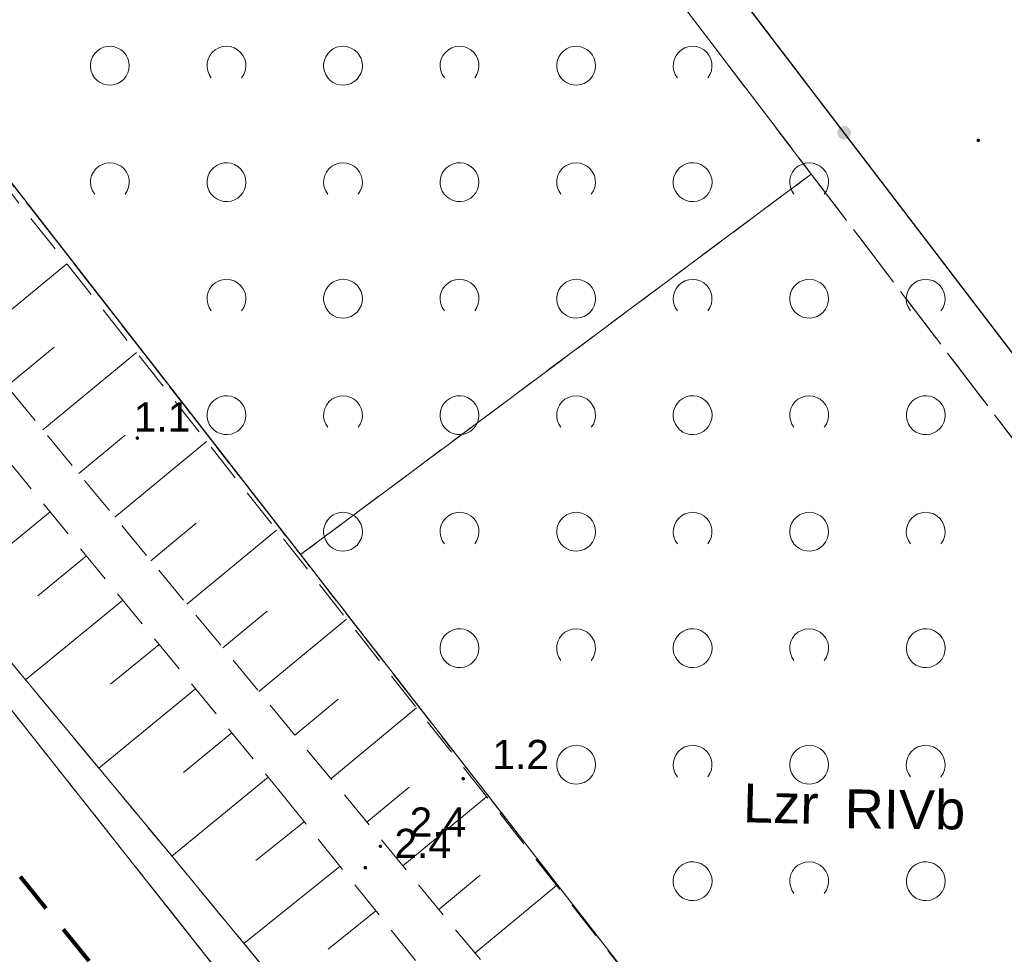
# Model space of a CAD drawing. Extents: x 5474185 to 5474933, y 5916077 to 5916824.
# Tile 21 of 256: x 5474375 to 5474400, y 5916470 to 5916494. Entities that reach past the tile are written whole.
import ezdxf

# ---------------------------------------------------------------- set-up
doc = ezdxf.new("R2010")
doc.units = 0
for name, pattern in [('216-500', [2.5, 1.5, -1]), ('PRZER1-1', [1, 0.5, -0.5]), ('PRZER2-1', [1.5, 1, -0.5]), ('PRZER3-1', [2, 1.5, -0.5])]:
    doc.linetypes.add(name, pattern=pattern)
for name, color, linetype, lineweight in [('GESDZI', 253, 'CONTINUOUS', 18), ('GESKKL', 253, 'CONTINUOUS', 18), ('GESKKL_O', 253, 'CONTINUOUS', 18), ('GESUZY', 253, 'CONTINUOUS', 18), ('GESUZY_O', 253, 'CONTINUOUS', 18), ('GSLKOG', 253, 'CONTINUOUS', 35), ('GSPWPN', 253, 'CONTINUOUS', 13), ('GSPWPN_O', 253, 'CONTINUOUS', 13), ('GSSWWP', 254, 'CONTINUOUS', 18), ('GSSZAD', 254, 'CONTINUOUS', 18), ('GSSZSN', 254, 'CONTINUOUS', 18), ('Sieć wodociągowa', 253, 'CONTINUOUS', 40)]:
    doc.layers.add(name, color=color, linetype=linetype, lineweight=lineweight)
doc.styles.add('Arial', font='arial.ttf')

msp = doc.modelspace()

# ---------------------------------------------------------------- hatches: boundary and pattern name
at = {"layer": 'GSLKOG'}
msp.add_hatch(color=256, dxfattribs=at).paths.add_polyline_path([(5474396.267386, 5916491.371438), (5474396.221702, 5916491.371557), (5474396.177606, 5916491.383498), (5474396.138102, 5916491.406444), (5474396.105884, 5916491.438832), (5474396.083146, 5916491.478455), (5474396.071438, 5916491.522614), (5474396.071557, 5916491.568298), (5474396.083498, 5916491.612394), (5474396.106444, 5916491.651898), (5474396.138832, 5916491.684116), (5474396.178455, 5916491.706854), (5474396.222614, 5916491.718562), (5474396.268298, 5916491.718443), (5474396.312394, 5916491.706502), (5474396.351898, 5916491.683556), (5474396.384116, 5916491.651168), (5474396.406854, 5916491.611545), (5474396.418562, 5916491.567386), (5474396.418443, 5916491.521702), (5474396.406502, 5916491.477606), (5474396.383556, 5916491.438102), (5474396.351168, 5916491.405884), (5474396.311545, 5916491.383146)])
msp.add_hatch(color=256, dxfattribs=at).paths.add_polyline_path([(5474396.267386, 5916491.371438), (5474396.221702, 5916491.371557), (5474396.177606, 5916491.383498), (5474396.138102, 5916491.406444), (5474396.105884, 5916491.438832), (5474396.083146, 5916491.478455), (5474396.071438, 5916491.522614), (5474396.071557, 5916491.568298), (5474396.083498, 5916491.612394), (5474396.106444, 5916491.651898), (5474396.138832, 5916491.684116), (5474396.178455, 5916491.706854), (5474396.222614, 5916491.718562), (5474396.268298, 5916491.718443), (5474396.312394, 5916491.706502), (5474396.351898, 5916491.683556), (5474396.384116, 5916491.651168), (5474396.406854, 5916491.611545), (5474396.418562, 5916491.567386), (5474396.418443, 5916491.521702), (5474396.406502, 5916491.477606), (5474396.383556, 5916491.438102), (5474396.351168, 5916491.405884), (5474396.311545, 5916491.383146)])
at = {"layer": 'GSPWPN'}
for points in [[(5474399.7, 5916491.305), (5474399.688353, 5916491.306533), (5474399.6775, 5916491.311029), (5474399.66818, 5916491.31818), (5474399.661029, 5916491.3275), (5474399.656533, 5916491.338353), (5474399.655, 5916491.35), (5474399.656533, 5916491.361647), (5474399.661029, 5916491.3725), (5474399.66818, 5916491.38182), (5474399.6775, 5916491.388971), (5474399.688353, 5916491.393467), (5474399.7, 5916491.395), (5474399.711647, 5916491.393467), (5474399.7225, 5916491.388971), (5474399.73182, 5916491.38182), (5474399.738971, 5916491.3725), (5474399.743467, 5916491.361647), (5474399.745, 5916491.35), (5474399.743467, 5916491.338353), (5474399.738971, 5916491.3275), (5474399.73182, 5916491.31818), (5474399.7225, 5916491.311029), (5474399.711647, 5916491.306533)], [(5474378.05, 5916483.635), (5474378.038353, 5916483.636533), (5474378.0275, 5916483.641029), (5474378.01818, 5916483.64818), (5474378.011029, 5916483.6575), (5474378.006533, 5916483.668353), (5474378.005, 5916483.68), (5474378.006533, 5916483.691647), (5474378.011029, 5916483.7025), (5474378.01818, 5916483.71182), (5474378.0275, 5916483.718971), (5474378.038353, 5916483.723467), (5474378.05, 5916483.725), (5474378.061647, 5916483.723467), (5474378.0725, 5916483.718971), (5474378.08182, 5916483.71182), (5474378.088971, 5916483.7025), (5474378.093467, 5916483.691647), (5474378.095, 5916483.68), (5474378.093467, 5916483.668353), (5474378.088971, 5916483.6575), (5474378.08182, 5916483.64818), (5474378.0725, 5916483.641029), (5474378.061647, 5916483.636533)], [(5474386.44, 5916474.865), (5474386.428353, 5916474.866533), (5474386.4175, 5916474.871029), (5474386.40818, 5916474.87818), (5474386.401029, 5916474.8875), (5474386.396533, 5916474.898353), (5474386.395, 5916474.91), (5474386.396533, 5916474.921647), (5474386.401029, 5916474.9325), (5474386.40818, 5916474.94182), (5474386.4175, 5916474.948971), (5474386.428353, 5916474.953467), (5474386.44, 5916474.955), (5474386.451647, 5916474.953467), (5474386.4625, 5916474.948971), (5474386.47182, 5916474.94182), (5474386.478971, 5916474.9325), (5474386.483467, 5916474.921647), (5474386.485, 5916474.91), (5474386.483467, 5916474.898353), (5474386.478971, 5916474.8875), (5474386.47182, 5916474.87818), (5474386.4625, 5916474.871029), (5474386.451647, 5916474.866533)], [(5474384.31, 5916473.125), (5474384.298353, 5916473.126533), (5474384.2875, 5916473.131029), (5474384.27818, 5916473.13818), (5474384.271029, 5916473.1475), (5474384.266533, 5916473.158353), (5474384.265, 5916473.17), (5474384.266533, 5916473.181647), (5474384.271029, 5916473.1925), (5474384.27818, 5916473.20182), (5474384.2875, 5916473.208971), (5474384.298353, 5916473.213467), (5474384.31, 5916473.215), (5474384.321647, 5916473.213467), (5474384.3325, 5916473.208971), (5474384.34182, 5916473.20182), (5474384.348971, 5916473.1925), (5474384.353467, 5916473.181647), (5474384.355, 5916473.17), (5474384.353467, 5916473.158353), (5474384.348971, 5916473.1475), (5474384.34182, 5916473.13818), (5474384.3325, 5916473.131029), (5474384.321647, 5916473.126533)], [(5474383.92, 5916472.575), (5474383.908353, 5916472.576533), (5474383.8975, 5916472.581029), (5474383.88818, 5916472.58818), (5474383.881029, 5916472.5975), (5474383.876533, 5916472.608353), (5474383.875, 5916472.62), (5474383.876533, 5916472.631647), (5474383.881029, 5916472.6425), (5474383.88818, 5916472.65182), (5474383.8975, 5916472.658971), (5474383.908353, 5916472.663467), (5474383.92, 5916472.665), (5474383.931647, 5916472.663467), (5474383.9425, 5916472.658971), (5474383.95182, 5916472.65182), (5474383.958971, 5916472.6425), (5474383.963467, 5916472.631647), (5474383.965, 5916472.62), (5474383.963467, 5916472.608353), (5474383.958971, 5916472.5975), (5474383.95182, 5916472.58818), (5474383.9425, 5916472.581029), (5474383.931647, 5916472.576533)]]:
    msp.add_hatch(color=256, dxfattribs=at).paths.add_polyline_path(points)

# ---------------------------------------------------------------- linework, layer by layer
at = {"layer": 'GESDZI', "linetype": 'Continuous', "lineweight": 13}
for p, q in [((5474391.71, 5916468.52, 10.22), (5474342.29, 5916532.08, 10.22)), ((5474342.29, 5916532.08, 10.22), (5474391.71, 5916468.52, 10.22)), ((5474371.68, 5916480.63, 10.22), (5474389.05, 5916458.69, 10.22)), ((5474389.05, 5916458.69, 10.22), (5474371.68, 5916480.63, 10.22))]:
    msp.add_line(p, q, dxfattribs=at)
at = {"layer": 'GESKKL', "linetype": 'PRZER3-1', "lineweight": 13}
for p, q in [((5474355.21, 5916543.23, 10.06), (5474395.4, 5916490.48, 10.06)), ((5474395.4, 5916490.48, 10.06), (5474355.21, 5916543.23, 10.06)), ((5474342.29, 5916532.08, 10.06), (5474382.25, 5916480.68, 10.06)), ((5474395.4, 5916490.48, 10.06), (5474382.25, 5916480.68, 10.06)), ((5474382.25, 5916480.68, 10.06), (5474395.4, 5916490.48, 10.06)), ((5474403.45, 5916479.9, 10.06), (5474395.4, 5916490.48, 10.06)), ((5474395.4, 5916490.48, 10.06), (5474403.45, 5916479.9, 10.06)), ((5474382.25, 5916480.68, 10.06), (5474391.71, 5916468.52, 10.06))]:
    msp.add_line(p, q, dxfattribs=at)
at = {"layer": 'GESUZY', "linetype": 'PRZER1-1', "lineweight": 13}
for p, q in [((5474395.4, 5916490.48, 10.08), (5474355.21, 5916543.23, 10.08)), ((5474355.21, 5916543.23, 10.08), (5474395.4, 5916490.48, 10.08)), ((5474342.29, 5916532.08, 10.08), (5474382.25, 5916480.68, 10.08)), ((5474382.25, 5916480.68, 10.08), (5474342.29, 5916532.08, 10.08)), ((5474382.25, 5916480.68, 10.08), (5474395.4, 5916490.48, 10.08)), ((5474395.4, 5916490.48, 10.08), (5474382.25, 5916480.68, 10.08)), ((5474395.4, 5916490.48, 10.08), (5474403.45, 5916479.9, 10.08)), ((5474403.45, 5916479.9, 10.08), (5474395.4, 5916490.48, 10.08)), ((5474389.05, 5916458.69, 10.08), (5474371.68, 5916480.63, 10.08)), ((5474371.68, 5916480.63, 10.08), (5474389.05, 5916458.69, 10.08)), ((5474391.71, 5916468.52, 10.08), (5474382.25, 5916480.68, 10.08)), ((5474382.25, 5916480.68, 10.08), (5474391.71, 5916468.52, 10.08))]:
    msp.add_line(p, q, dxfattribs=at)
at = {"layer": 'GSLKOG', "linetype": 'Continuous', "lineweight": 30}
msp.add_line((5474422.41, 5916457.26, 10.18), (5474370.08, 5916525.83, 10.18), dxfattribs=at)
at = {"layer": 'GSSWWP', "linetype": 'Continuous', "lineweight": 13}
for p, q in [((5474378.97, 5916472.88, 10.06), (5474371.61, 5916481.75, 10.06)), ((5474389.82, 5916459.73, 10.06), (5474378.97, 5916472.88, 10.06))]:
    msp.add_line(p, q, dxfattribs=at)
at = {"layer": 'GSSZAD', "linetype": 'PRZER2-1', "lineweight": 13}
for p, q in [((5474391.71, 5916468.52, 10.1), (5474342.29, 5916532.08, 10.1)), ((5474370.08, 5916525.83, 10.1), (5474422.41, 5916457.26, 10.1))]:
    msp.add_line(p, q, dxfattribs=at)
at = {"layer": 'GSSZAD', "elevation": 10.1, "flags": 128}
for points in [[(5474377.845, 5916493.271005), (5474377.835964, 5916493.365631), (5474377.809184, 5916493.456836), (5474377.765627, 5916493.541325), (5474377.706867, 5916493.616045), (5474377.635028, 5916493.678293), (5474377.552708, 5916493.725821), (5474377.462879, 5916493.756911), (5474377.368791, 5916493.770439), (5474377.273843, 5916493.765916), (5474377.181466, 5916493.743505), (5474377.095, 5916493.704018), (5474377.01757, 5916493.64888), (5474376.951973, 5916493.580084), (5474376.900582, 5916493.500118), (5474376.865254, 5916493.411871), (5474376.847264, 5916493.318533), (5474376.847264, 5916493.223477), (5474376.865254, 5916493.130139), (5474376.900582, 5916493.041892), (5474376.951973, 5916492.961926), (5474377.01757, 5916492.89313), (5474377.095, 5916492.837992), (5474377.181466, 5916492.798505), (5474377.273843, 5916492.776094), (5474377.368791, 5916492.771571), (5474377.462879, 5916492.785099), (5474377.552708, 5916492.816189), (5474377.635028, 5916492.863717), (5474377.706867, 5916492.925965), (5474377.765627, 5916493.000685), (5474377.809184, 5916493.085174), (5474377.835964, 5916493.176379), (5474377.845, 5916493.271005)], [(5474383.845, 5916493.271005), (5474383.835964, 5916493.365631), (5474383.809184, 5916493.456836), (5474383.765627, 5916493.541325), (5474383.706867, 5916493.616045), (5474383.635028, 5916493.678293), (5474383.552708, 5916493.725821), (5474383.462879, 5916493.756911), (5474383.368791, 5916493.770439), (5474383.273843, 5916493.765916), (5474383.181466, 5916493.743505), (5474383.095, 5916493.704018), (5474383.01757, 5916493.64888), (5474382.951973, 5916493.580084), (5474382.900582, 5916493.500118), (5474382.865254, 5916493.411871), (5474382.847264, 5916493.318533), (5474382.847264, 5916493.223477), (5474382.865254, 5916493.130139), (5474382.900582, 5916493.041892), (5474382.951973, 5916492.961926), (5474383.01757, 5916492.89313), (5474383.095, 5916492.837992), (5474383.181466, 5916492.798505), (5474383.273843, 5916492.776094), (5474383.368791, 5916492.771571), (5474383.462879, 5916492.785099), (5474383.552708, 5916492.816189), (5474383.635028, 5916492.863717), (5474383.706867, 5916492.925965), (5474383.765627, 5916493.000685), (5474383.809184, 5916493.085174), (5474383.835964, 5916493.176379), (5474383.845, 5916493.271005)], [(5474389.845, 5916493.271005), (5474389.835964, 5916493.365631), (5474389.809184, 5916493.456836), (5474389.765627, 5916493.541325), (5474389.706867, 5916493.616045), (5474389.635028, 5916493.678293), (5474389.552708, 5916493.725821), (5474389.462879, 5916493.756911), (5474389.368791, 5916493.770439), (5474389.273843, 5916493.765916), (5474389.181466, 5916493.743505), (5474389.095, 5916493.704018), (5474389.01757, 5916493.64888), (5474388.951973, 5916493.580084), (5474388.900582, 5916493.500118), (5474388.865254, 5916493.411871), (5474388.847264, 5916493.318533), (5474388.847264, 5916493.223477), (5474388.865254, 5916493.130139), (5474388.900582, 5916493.041892), (5474388.951973, 5916492.961926), (5474389.01757, 5916492.89313), (5474389.095, 5916492.837992), (5474389.181466, 5916492.798505), (5474389.273843, 5916492.776094), (5474389.368791, 5916492.771571), (5474389.462879, 5916492.785099), (5474389.552708, 5916492.816189), (5474389.635028, 5916492.863717), (5474389.706867, 5916492.925965), (5474389.765627, 5916493.000685), (5474389.809184, 5916493.085174), (5474389.835964, 5916493.176379), (5474389.845, 5916493.271005)], [(5474380.845, 5916490.271005), (5474380.835964, 5916490.365631), (5474380.809184, 5916490.456836), (5474380.765627, 5916490.541325), (5474380.706867, 5916490.616045), (5474380.635028, 5916490.678293), (5474380.552708, 5916490.725821), (5474380.462879, 5916490.756911), (5474380.368791, 5916490.770439), (5474380.273843, 5916490.765916), (5474380.181466, 5916490.743505), (5474380.095, 5916490.704018), (5474380.01757, 5916490.64888), (5474379.951973, 5916490.580084), (5474379.900582, 5916490.500118), (5474379.865254, 5916490.411871), (5474379.847264, 5916490.318533), (5474379.847264, 5916490.223477), (5474379.865254, 5916490.130139), (5474379.900582, 5916490.041892), (5474379.951973, 5916489.961926), (5474380.01757, 5916489.89313), (5474380.095, 5916489.837992), (5474380.181466, 5916489.798505), (5474380.273843, 5916489.776094), (5474380.368791, 5916489.771571), (5474380.462879, 5916489.785099), (5474380.552708, 5916489.816189), (5474380.635028, 5916489.863717), (5474380.706867, 5916489.925965), (5474380.765627, 5916490.000685), (5474380.809184, 5916490.085174), (5474380.835964, 5916490.176379), (5474380.845, 5916490.271005)], [(5474386.845, 5916490.271005), (5474386.835964, 5916490.365631), (5474386.809184, 5916490.456836), (5474386.765627, 5916490.541325), (5474386.706867, 5916490.616045), (5474386.635028, 5916490.678293), (5474386.552708, 5916490.725821), (5474386.462879, 5916490.756911), (5474386.368791, 5916490.770439), (5474386.273843, 5916490.765916), (5474386.181466, 5916490.743505), (5474386.095, 5916490.704018), (5474386.01757, 5916490.64888), (5474385.951973, 5916490.580084), (5474385.900582, 5916490.500118), (5474385.865254, 5916490.411871), (5474385.847264, 5916490.318533), (5474385.847264, 5916490.223477), (5474385.865254, 5916490.130139), (5474385.900582, 5916490.041892), (5474385.951973, 5916489.961926), (5474386.01757, 5916489.89313), (5474386.095, 5916489.837992), (5474386.181466, 5916489.798505), (5474386.273843, 5916489.776094), (5474386.368791, 5916489.771571), (5474386.462879, 5916489.785099), (5474386.552708, 5916489.816189), (5474386.635028, 5916489.863717), (5474386.706867, 5916489.925965), (5474386.765627, 5916490.000685), (5474386.809184, 5916490.085174), (5474386.835964, 5916490.176379), (5474386.845, 5916490.271005)], [(5474392.845, 5916490.271005), (5474392.835964, 5916490.365631), (5474392.809184, 5916490.456836), (5474392.765627, 5916490.541325), (5474392.706867, 5916490.616045), (5474392.635028, 5916490.678293), (5474392.552708, 5916490.725821), (5474392.462879, 5916490.756911), (5474392.368791, 5916490.770439), (5474392.273843, 5916490.765916), (5474392.181466, 5916490.743505), (5474392.095, 5916490.704018), (5474392.01757, 5916490.64888), (5474391.951973, 5916490.580084), (5474391.900582, 5916490.500118), (5474391.865254, 5916490.411871), (5474391.847264, 5916490.318533), (5474391.847264, 5916490.223477), (5474391.865254, 5916490.130139), (5474391.900582, 5916490.041892), (5474391.951973, 5916489.961926), (5474392.01757, 5916489.89313), (5474392.095, 5916489.837992), (5474392.181466, 5916489.798505), (5474392.273843, 5916489.776094), (5474392.368791, 5916489.771571), (5474392.462879, 5916489.785099), (5474392.552708, 5916489.816189), (5474392.635028, 5916489.863717), (5474392.706867, 5916489.925965), (5474392.765627, 5916490.000685), (5474392.809184, 5916490.085174), (5474392.835964, 5916490.176379), (5474392.845, 5916490.271005)], [(5474383.845, 5916487.271005), (5474383.835964, 5916487.365631), (5474383.809184, 5916487.456836), (5474383.765627, 5916487.541325), (5474383.706867, 5916487.616045), (5474383.635028, 5916487.678293), (5474383.552708, 5916487.725821), (5474383.462879, 5916487.756911), (5474383.368791, 5916487.770439), (5474383.273843, 5916487.765916), (5474383.181466, 5916487.743505), (5474383.095, 5916487.704018), (5474383.01757, 5916487.64888), (5474382.951973, 5916487.580084), (5474382.900582, 5916487.500118), (5474382.865254, 5916487.411871), (5474382.847264, 5916487.318533), (5474382.847264, 5916487.223477), (5474382.865254, 5916487.130139), (5474382.900582, 5916487.041892), (5474382.951973, 5916486.961926), (5474383.01757, 5916486.89313), (5474383.095, 5916486.837992), (5474383.181466, 5916486.798505), (5474383.273843, 5916486.776094), (5474383.368791, 5916486.771571), (5474383.462879, 5916486.785099), (5474383.552708, 5916486.816189), (5474383.635028, 5916486.863717), (5474383.706867, 5916486.925965), (5474383.765627, 5916487.000685), (5474383.809184, 5916487.085174), (5474383.835964, 5916487.176379), (5474383.845, 5916487.271005)], [(5474389.845, 5916487.271005), (5474389.835964, 5916487.365631), (5474389.809184, 5916487.456836), (5474389.765627, 5916487.541325), (5474389.706867, 5916487.616045), (5474389.635028, 5916487.678293), (5474389.552708, 5916487.725821), (5474389.462879, 5916487.756911), (5474389.368791, 5916487.770439), (5474389.273843, 5916487.765916), (5474389.181466, 5916487.743505), (5474389.095, 5916487.704018), (5474389.01757, 5916487.64888), (5474388.951973, 5916487.580084), (5474388.900582, 5916487.500118), (5474388.865254, 5916487.411871), (5474388.847264, 5916487.318533), (5474388.847264, 5916487.223477), (5474388.865254, 5916487.130139), (5474388.900582, 5916487.041892), (5474388.951973, 5916486.961926), (5474389.01757, 5916486.89313), (5474389.095, 5916486.837992), (5474389.181466, 5916486.798505), (5474389.273843, 5916486.776094), (5474389.368791, 5916486.771571), (5474389.462879, 5916486.785099), (5474389.552708, 5916486.816189), (5474389.635028, 5916486.863717), (5474389.706867, 5916486.925965), (5474389.765627, 5916487.000685), (5474389.809184, 5916487.085174), (5474389.835964, 5916487.176379), (5474389.845, 5916487.271005)], [(5474395.845, 5916487.271005), (5474395.835964, 5916487.365631), (5474395.809184, 5916487.456836), (5474395.765627, 5916487.541325), (5474395.706867, 5916487.616045), (5474395.635028, 5916487.678293), (5474395.552708, 5916487.725821), (5474395.462879, 5916487.756911), (5474395.368791, 5916487.770439), (5474395.273843, 5916487.765916), (5474395.181466, 5916487.743505), (5474395.095, 5916487.704018), (5474395.01757, 5916487.64888), (5474394.951973, 5916487.580084), (5474394.900582, 5916487.500118), (5474394.865254, 5916487.411871), (5474394.847264, 5916487.318533), (5474394.847264, 5916487.223477), (5474394.865254, 5916487.130139), (5474394.900582, 5916487.041892), (5474394.951973, 5916486.961926), (5474395.01757, 5916486.89313), (5474395.095, 5916486.837992), (5474395.181466, 5916486.798505), (5474395.273843, 5916486.776094), (5474395.368791, 5916486.771571), (5474395.462879, 5916486.785099), (5474395.552708, 5916486.816189), (5474395.635028, 5916486.863717), (5474395.706867, 5916486.925965), (5474395.765627, 5916487.000685), (5474395.809184, 5916487.085174), (5474395.835964, 5916487.176379), (5474395.845, 5916487.271005)], [(5474380.845, 5916484.271005), (5474380.835964, 5916484.365631), (5474380.809184, 5916484.456836), (5474380.765627, 5916484.541325), (5474380.706867, 5916484.616045), (5474380.635028, 5916484.678293), (5474380.552708, 5916484.725821), (5474380.462879, 5916484.756911), (5474380.368791, 5916484.770439), (5474380.273843, 5916484.765916), (5474380.181466, 5916484.743505), (5474380.095, 5916484.704018), (5474380.01757, 5916484.64888), (5474379.951973, 5916484.580084), (5474379.900582, 5916484.500118), (5474379.865254, 5916484.411871), (5474379.847264, 5916484.318533), (5474379.847264, 5916484.223477), (5474379.865254, 5916484.130139), (5474379.900582, 5916484.041892), (5474379.951973, 5916483.961926), (5474380.01757, 5916483.89313), (5474380.095, 5916483.837992), (5474380.181466, 5916483.798505), (5474380.273843, 5916483.776094), (5474380.368791, 5916483.771571), (5474380.462879, 5916483.785099), (5474380.552708, 5916483.816189), (5474380.635028, 5916483.863717), (5474380.706867, 5916483.925965), (5474380.765627, 5916484.000685), (5474380.809184, 5916484.085174), (5474380.835964, 5916484.176379), (5474380.845, 5916484.271005)], [(5474386.845, 5916484.271005), (5474386.835964, 5916484.365631), (5474386.809184, 5916484.456836), (5474386.765627, 5916484.541325), (5474386.706867, 5916484.616045), (5474386.635028, 5916484.678293), (5474386.552708, 5916484.725821), (5474386.462879, 5916484.756911), (5474386.368791, 5916484.770439), (5474386.273843, 5916484.765916), (5474386.181466, 5916484.743505), (5474386.095, 5916484.704018), (5474386.01757, 5916484.64888), (5474385.951973, 5916484.580084), (5474385.900582, 5916484.500118), (5474385.865254, 5916484.411871), (5474385.847264, 5916484.318533), (5474385.847264, 5916484.223477), (5474385.865254, 5916484.130139), (5474385.900582, 5916484.041892), (5474385.951973, 5916483.961926), (5474386.01757, 5916483.89313), (5474386.095, 5916483.837992), (5474386.181466, 5916483.798505), (5474386.273843, 5916483.776094), (5474386.368791, 5916483.771571), (5474386.462879, 5916483.785099), (5474386.552708, 5916483.816189), (5474386.635028, 5916483.863717), (5474386.706867, 5916483.925965), (5474386.765627, 5916484.000685), (5474386.809184, 5916484.085174), (5474386.835964, 5916484.176379), (5474386.845, 5916484.271005)], [(5474392.845, 5916484.271005), (5474392.835964, 5916484.365631), (5474392.809184, 5916484.456836), (5474392.765627, 5916484.541325), (5474392.706867, 5916484.616045), (5474392.635028, 5916484.678293), (5474392.552708, 5916484.725821), (5474392.462879, 5916484.756911), (5474392.368791, 5916484.770439), (5474392.273843, 5916484.765916), (5474392.181466, 5916484.743505), (5474392.095, 5916484.704018), (5474392.01757, 5916484.64888), (5474391.951973, 5916484.580084), (5474391.900582, 5916484.500118), (5474391.865254, 5916484.411871), (5474391.847264, 5916484.318533), (5474391.847264, 5916484.223477), (5474391.865254, 5916484.130139), (5474391.900582, 5916484.041892), (5474391.951973, 5916483.961926), (5474392.01757, 5916483.89313), (5474392.095, 5916483.837992), (5474392.181466, 5916483.798505), (5474392.273843, 5916483.776094), (5474392.368791, 5916483.771571), (5474392.462879, 5916483.785099), (5474392.552708, 5916483.816189), (5474392.635028, 5916483.863717), (5474392.706867, 5916483.925965), (5474392.765627, 5916484.000685), (5474392.809184, 5916484.085174), (5474392.835964, 5916484.176379), (5474392.845, 5916484.271005)], [(5474398.845, 5916484.271005), (5474398.835964, 5916484.365631), (5474398.809184, 5916484.456836), (5474398.765627, 5916484.541325), (5474398.706867, 5916484.616045), (5474398.635028, 5916484.678293), (5474398.552708, 5916484.725821), (5474398.462879, 5916484.756911), (5474398.368791, 5916484.770439), (5474398.273843, 5916484.765916), (5474398.181466, 5916484.743505), (5474398.095, 5916484.704018), (5474398.01757, 5916484.64888), (5474397.951973, 5916484.580084), (5474397.900582, 5916484.500118), (5474397.865254, 5916484.411871), (5474397.847264, 5916484.318533), (5474397.847264, 5916484.223477), (5474397.865254, 5916484.130139), (5474397.900582, 5916484.041892), (5474397.951973, 5916483.961926), (5474398.01757, 5916483.89313), (5474398.095, 5916483.837992), (5474398.181466, 5916483.798505), (5474398.273843, 5916483.776094), (5474398.368791, 5916483.771571), (5474398.462879, 5916483.785099), (5474398.552708, 5916483.816189), (5474398.635028, 5916483.863717), (5474398.706867, 5916483.925965), (5474398.765627, 5916484.000685), (5474398.809184, 5916484.085174), (5474398.835964, 5916484.176379), (5474398.845, 5916484.271005)], [(5474383.845, 5916481.271005), (5474383.835964, 5916481.365631), (5474383.809184, 5916481.456836), (5474383.765627, 5916481.541325), (5474383.706867, 5916481.616045), (5474383.635028, 5916481.678293), (5474383.552708, 5916481.725821), (5474383.462879, 5916481.756911), (5474383.368791, 5916481.770439), (5474383.273843, 5916481.765916), (5474383.181466, 5916481.743505), (5474383.095, 5916481.704018), (5474383.01757, 5916481.64888), (5474382.951973, 5916481.580084), (5474382.900582, 5916481.500118), (5474382.865254, 5916481.411871), (5474382.847264, 5916481.318533), (5474382.847264, 5916481.223477), (5474382.865254, 5916481.130139), (5474382.900582, 5916481.041892), (5474382.951973, 5916480.961926), (5474383.01757, 5916480.89313), (5474383.095, 5916480.837992), (5474383.181466, 5916480.798505), (5474383.273843, 5916480.776094), (5474383.368791, 5916480.771571), (5474383.462879, 5916480.785099), (5474383.552708, 5916480.816189), (5474383.635028, 5916480.863717), (5474383.706867, 5916480.925965), (5474383.765627, 5916481.000685), (5474383.809184, 5916481.085174), (5474383.835964, 5916481.176379), (5474383.845, 5916481.271005)], [(5474389.845, 5916481.271005), (5474389.835964, 5916481.365631), (5474389.809184, 5916481.456836), (5474389.765627, 5916481.541325), (5474389.706867, 5916481.616045), (5474389.635028, 5916481.678293), (5474389.552708, 5916481.725821), (5474389.462879, 5916481.756911), (5474389.368791, 5916481.770439), (5474389.273843, 5916481.765916), (5474389.181466, 5916481.743505), (5474389.095, 5916481.704018), (5474389.01757, 5916481.64888), (5474388.951973, 5916481.580084), (5474388.900582, 5916481.500118), (5474388.865254, 5916481.411871), (5474388.847264, 5916481.318533), (5474388.847264, 5916481.223477), (5474388.865254, 5916481.130139), (5474388.900582, 5916481.041892), (5474388.951973, 5916480.961926), (5474389.01757, 5916480.89313), (5474389.095, 5916480.837992), (5474389.181466, 5916480.798505), (5474389.273843, 5916480.776094), (5474389.368791, 5916480.771571), (5474389.462879, 5916480.785099), (5474389.552708, 5916480.816189), (5474389.635028, 5916480.863717), (5474389.706867, 5916480.925965), (5474389.765627, 5916481.000685), (5474389.809184, 5916481.085174), (5474389.835964, 5916481.176379), (5474389.845, 5916481.271005)], [(5474395.845, 5916481.271005), (5474395.835964, 5916481.365631), (5474395.809184, 5916481.456836), (5474395.765627, 5916481.541325), (5474395.706867, 5916481.616045), (5474395.635028, 5916481.678293), (5474395.552708, 5916481.725821), (5474395.462879, 5916481.756911), (5474395.368791, 5916481.770439), (5474395.273843, 5916481.765916), (5474395.181466, 5916481.743505), (5474395.095, 5916481.704018), (5474395.01757, 5916481.64888), (5474394.951973, 5916481.580084), (5474394.900582, 5916481.500118), (5474394.865254, 5916481.411871), (5474394.847264, 5916481.318533), (5474394.847264, 5916481.223477), (5474394.865254, 5916481.130139), (5474394.900582, 5916481.041892), (5474394.951973, 5916480.961926), (5474395.01757, 5916480.89313), (5474395.095, 5916480.837992), (5474395.181466, 5916480.798505), (5474395.273843, 5916480.776094), (5474395.368791, 5916480.771571), (5474395.462879, 5916480.785099), (5474395.552708, 5916480.816189), (5474395.635028, 5916480.863717), (5474395.706867, 5916480.925965), (5474395.765627, 5916481.000685), (5474395.809184, 5916481.085174), (5474395.835964, 5916481.176379), (5474395.845, 5916481.271005)], [(5474386.845, 5916478.271005), (5474386.835964, 5916478.365631), (5474386.809184, 5916478.456836), (5474386.765627, 5916478.541325), (5474386.706867, 5916478.616045), (5474386.635028, 5916478.678293), (5474386.552708, 5916478.725821), (5474386.462879, 5916478.756911), (5474386.368791, 5916478.770439), (5474386.273843, 5916478.765916), (5474386.181466, 5916478.743505), (5474386.095, 5916478.704018), (5474386.01757, 5916478.64888), (5474385.951973, 5916478.580084), (5474385.900582, 5916478.500118), (5474385.865254, 5916478.411871), (5474385.847264, 5916478.318533), (5474385.847264, 5916478.223477), (5474385.865254, 5916478.130139), (5474385.900582, 5916478.041892), (5474385.951973, 5916477.961926), (5474386.01757, 5916477.89313), (5474386.095, 5916477.837992), (5474386.181466, 5916477.798505), (5474386.273843, 5916477.776094), (5474386.368791, 5916477.771571), (5474386.462879, 5916477.785099), (5474386.552708, 5916477.816189), (5474386.635028, 5916477.863717), (5474386.706867, 5916477.925965), (5474386.765627, 5916478.000685), (5474386.809184, 5916478.085174), (5474386.835964, 5916478.176379), (5474386.845, 5916478.271005)], [(5474392.845, 5916478.271005), (5474392.835964, 5916478.365631), (5474392.809184, 5916478.456836), (5474392.765627, 5916478.541325), (5474392.706867, 5916478.616045), (5474392.635028, 5916478.678293), (5474392.552708, 5916478.725821), (5474392.462879, 5916478.756911), (5474392.368791, 5916478.770439), (5474392.273843, 5916478.765916), (5474392.181466, 5916478.743505), (5474392.095, 5916478.704018), (5474392.01757, 5916478.64888), (5474391.951973, 5916478.580084), (5474391.900582, 5916478.500118), (5474391.865254, 5916478.411871), (5474391.847264, 5916478.318533), (5474391.847264, 5916478.223477), (5474391.865254, 5916478.130139), (5474391.900582, 5916478.041892), (5474391.951973, 5916477.961926), (5474392.01757, 5916477.89313), (5474392.095, 5916477.837992), (5474392.181466, 5916477.798505), (5474392.273843, 5916477.776094), (5474392.368791, 5916477.771571), (5474392.462879, 5916477.785099), (5474392.552708, 5916477.816189), (5474392.635028, 5916477.863717), (5474392.706867, 5916477.925965), (5474392.765627, 5916478.000685), (5474392.809184, 5916478.085174), (5474392.835964, 5916478.176379), (5474392.845, 5916478.271005)], [(5474398.845, 5916478.271005), (5474398.835964, 5916478.365631), (5474398.809184, 5916478.456836), (5474398.765627, 5916478.541325), (5474398.706867, 5916478.616045), (5474398.635028, 5916478.678293), (5474398.552708, 5916478.725821), (5474398.462879, 5916478.756911), (5474398.368791, 5916478.770439), (5474398.273843, 5916478.765916), (5474398.181466, 5916478.743505), (5474398.095, 5916478.704018), (5474398.01757, 5916478.64888), (5474397.951973, 5916478.580084), (5474397.900582, 5916478.500118), (5474397.865254, 5916478.411871), (5474397.847264, 5916478.318533), (5474397.847264, 5916478.223477), (5474397.865254, 5916478.130139), (5474397.900582, 5916478.041892), (5474397.951973, 5916477.961926), (5474398.01757, 5916477.89313), (5474398.095, 5916477.837992), (5474398.181466, 5916477.798505), (5474398.273843, 5916477.776094), (5474398.368791, 5916477.771571), (5474398.462879, 5916477.785099), (5474398.552708, 5916477.816189), (5474398.635028, 5916477.863717), (5474398.706867, 5916477.925965), (5474398.765627, 5916478.000685), (5474398.809184, 5916478.085174), (5474398.835964, 5916478.176379), (5474398.845, 5916478.271005)], [(5474389.845, 5916475.271005), (5474389.835964, 5916475.365631), (5474389.809184, 5916475.456836), (5474389.765627, 5916475.541325), (5474389.706867, 5916475.616045), (5474389.635028, 5916475.678293), (5474389.552708, 5916475.725821), (5474389.462879, 5916475.756911), (5474389.368791, 5916475.770439), (5474389.273843, 5916475.765916), (5474389.181466, 5916475.743505), (5474389.095, 5916475.704018), (5474389.01757, 5916475.64888), (5474388.951973, 5916475.580084), (5474388.900582, 5916475.500118), (5474388.865254, 5916475.411871), (5474388.847264, 5916475.318533), (5474388.847264, 5916475.223477), (5474388.865254, 5916475.130139), (5474388.900582, 5916475.041892), (5474388.951973, 5916474.961926), (5474389.01757, 5916474.89313), (5474389.095, 5916474.837992), (5474389.181466, 5916474.798505), (5474389.273843, 5916474.776094), (5474389.368791, 5916474.771571), (5474389.462879, 5916474.785099), (5474389.552708, 5916474.816189), (5474389.635028, 5916474.863717), (5474389.706867, 5916474.925965), (5474389.765627, 5916475.000685), (5474389.809184, 5916475.085174), (5474389.835964, 5916475.176379), (5474389.845, 5916475.271005)], [(5474395.845, 5916475.271005), (5474395.835964, 5916475.365631), (5474395.809184, 5916475.456836), (5474395.765627, 5916475.541325), (5474395.706867, 5916475.616045), (5474395.635028, 5916475.678293), (5474395.552708, 5916475.725821), (5474395.462879, 5916475.756911), (5474395.368791, 5916475.770439), (5474395.273843, 5916475.765916), (5474395.181466, 5916475.743505), (5474395.095, 5916475.704018), (5474395.01757, 5916475.64888), (5474394.951973, 5916475.580084), (5474394.900582, 5916475.500118), (5474394.865254, 5916475.411871), (5474394.847264, 5916475.318533), (5474394.847264, 5916475.223477), (5474394.865254, 5916475.130139), (5474394.900582, 5916475.041892), (5474394.951973, 5916474.961926), (5474395.01757, 5916474.89313), (5474395.095, 5916474.837992), (5474395.181466, 5916474.798505), (5474395.273843, 5916474.776094), (5474395.368791, 5916474.771571), (5474395.462879, 5916474.785099), (5474395.552708, 5916474.816189), (5474395.635028, 5916474.863717), (5474395.706867, 5916474.925965), (5474395.765627, 5916475.000685), (5474395.809184, 5916475.085174), (5474395.835964, 5916475.176379), (5474395.845, 5916475.271005)], [(5474392.845, 5916472.271005), (5474392.835964, 5916472.365631), (5474392.809184, 5916472.456836), (5474392.765627, 5916472.541325), (5474392.706867, 5916472.616045), (5474392.635028, 5916472.678293), (5474392.552708, 5916472.725821), (5474392.462879, 5916472.756911), (5474392.368791, 5916472.770439), (5474392.273843, 5916472.765916), (5474392.181466, 5916472.743505), (5474392.095, 5916472.704018), (5474392.01757, 5916472.64888), (5474391.951973, 5916472.580084), (5474391.900582, 5916472.500118), (5474391.865254, 5916472.411871), (5474391.847264, 5916472.318533), (5474391.847264, 5916472.223477), (5474391.865254, 5916472.130139), (5474391.900582, 5916472.041892), (5474391.951973, 5916471.961926), (5474392.01757, 5916471.89313), (5474392.095, 5916471.837992), (5474392.181466, 5916471.798505), (5474392.273843, 5916471.776094), (5474392.368791, 5916471.771571), (5474392.462879, 5916471.785099), (5474392.552708, 5916471.816189), (5474392.635028, 5916471.863717), (5474392.706867, 5916471.925965), (5474392.765627, 5916472.000685), (5474392.809184, 5916472.085174), (5474392.835964, 5916472.176379), (5474392.845, 5916472.271005)], [(5474398.845, 5916472.271005), (5474398.835964, 5916472.365631), (5474398.809184, 5916472.456836), (5474398.765627, 5916472.541325), (5474398.706867, 5916472.616045), (5474398.635028, 5916472.678293), (5474398.552708, 5916472.725821), (5474398.462879, 5916472.756911), (5474398.368791, 5916472.770439), (5474398.273843, 5916472.765916), (5474398.181466, 5916472.743505), (5474398.095, 5916472.704018), (5474398.01757, 5916472.64888), (5474397.951973, 5916472.580084), (5474397.900582, 5916472.500118), (5474397.865254, 5916472.411871), (5474397.847264, 5916472.318533), (5474397.847264, 5916472.223477), (5474397.865254, 5916472.130139), (5474397.900582, 5916472.041892), (5474397.951973, 5916471.961926), (5474398.01757, 5916471.89313), (5474398.095, 5916471.837992), (5474398.181466, 5916471.798505), (5474398.273843, 5916471.776094), (5474398.368791, 5916471.771571), (5474398.462879, 5916471.785099), (5474398.552708, 5916471.816189), (5474398.635028, 5916471.863717), (5474398.706867, 5916471.925965), (5474398.765627, 5916472.000685), (5474398.809184, 5916472.085174), (5474398.835964, 5916472.176379), (5474398.845, 5916472.271005)]]:
    msp.add_lwpolyline(points, close=True, dxfattribs=at)
for points in [[(5474379.954688, 5916492.958505), (5474379.899433, 5916493.044136), (5474379.862688, 5916493.139191), (5474379.84598, 5916493.239723), (5474379.850002, 5916493.341554), (5474379.874588, 5916493.440454), (5474379.918717, 5916493.532315), (5474379.980554, 5916493.61332), (5474380.057532, 5916493.680104), (5474380.146452, 5916493.729894), (5474380.24362, 5916493.760619), (5474380.345, 5916493.771005), (5474380.44638, 5916493.760619), (5474380.543548, 5916493.729894), (5474380.632468, 5916493.680104), (5474380.709446, 5916493.61332), (5474380.771283, 5916493.532315), (5474380.815412, 5916493.440454), (5474380.839998, 5916493.341554), (5474380.84402, 5916493.239723), (5474380.827312, 5916493.139191), (5474380.790567, 5916493.044136), (5474380.735312, 5916492.958505)], [(5474385.954688, 5916492.958505), (5474385.899433, 5916493.044136), (5474385.862688, 5916493.139191), (5474385.84598, 5916493.239723), (5474385.850002, 5916493.341554), (5474385.874588, 5916493.440454), (5474385.918717, 5916493.532315), (5474385.980554, 5916493.61332), (5474386.057532, 5916493.680104), (5474386.146452, 5916493.729894), (5474386.24362, 5916493.760619), (5474386.345, 5916493.771005), (5474386.44638, 5916493.760619), (5474386.543548, 5916493.729894), (5474386.632468, 5916493.680104), (5474386.709446, 5916493.61332), (5474386.771283, 5916493.532315), (5474386.815412, 5916493.440454), (5474386.839998, 5916493.341554), (5474386.84402, 5916493.239723), (5474386.827312, 5916493.139191), (5474386.790567, 5916493.044136), (5474386.735312, 5916492.958505)], [(5474391.954688, 5916492.958505), (5474391.899433, 5916493.044136), (5474391.862688, 5916493.139191), (5474391.84598, 5916493.239723), (5474391.850002, 5916493.341554), (5474391.874588, 5916493.440454), (5474391.918717, 5916493.532315), (5474391.980554, 5916493.61332), (5474392.057532, 5916493.680104), (5474392.146452, 5916493.729894), (5474392.24362, 5916493.760619), (5474392.345, 5916493.771005), (5474392.44638, 5916493.760619), (5474392.543548, 5916493.729894), (5474392.632468, 5916493.680104), (5474392.709446, 5916493.61332), (5474392.771283, 5916493.532315), (5474392.815412, 5916493.440454), (5474392.839998, 5916493.341554), (5474392.84402, 5916493.239723), (5474392.827312, 5916493.139191), (5474392.790567, 5916493.044136), (5474392.735312, 5916492.958505)], [(5474376.954688, 5916489.958505), (5474376.899433, 5916490.044136), (5474376.862688, 5916490.139191), (5474376.84598, 5916490.239723), (5474376.850002, 5916490.341554), (5474376.874588, 5916490.440454), (5474376.918717, 5916490.532315), (5474376.980554, 5916490.61332), (5474377.057532, 5916490.680104), (5474377.146452, 5916490.729894), (5474377.24362, 5916490.760619), (5474377.345, 5916490.771005), (5474377.44638, 5916490.760619), (5474377.543548, 5916490.729894), (5474377.632468, 5916490.680104), (5474377.709446, 5916490.61332), (5474377.771283, 5916490.532315), (5474377.815412, 5916490.440454), (5474377.839998, 5916490.341554), (5474377.84402, 5916490.239723), (5474377.827312, 5916490.139191), (5474377.790567, 5916490.044136), (5474377.735312, 5916489.958505)], [(5474382.954688, 5916489.958505), (5474382.899433, 5916490.044136), (5474382.862688, 5916490.139191), (5474382.84598, 5916490.239723), (5474382.850002, 5916490.341554), (5474382.874588, 5916490.440454), (5474382.918717, 5916490.532315), (5474382.980554, 5916490.61332), (5474383.057532, 5916490.680104), (5474383.146452, 5916490.729894), (5474383.24362, 5916490.760619), (5474383.345, 5916490.771005), (5474383.44638, 5916490.760619), (5474383.543548, 5916490.729894), (5474383.632468, 5916490.680104), (5474383.709446, 5916490.61332), (5474383.771283, 5916490.532315), (5474383.815412, 5916490.440454), (5474383.839998, 5916490.341554), (5474383.84402, 5916490.239723), (5474383.827312, 5916490.139191), (5474383.790567, 5916490.044136), (5474383.735312, 5916489.958505)], [(5474388.954688, 5916489.958505), (5474388.899433, 5916490.044136), (5474388.862688, 5916490.139191), (5474388.84598, 5916490.239723), (5474388.850002, 5916490.341554), (5474388.874588, 5916490.440454), (5474388.918717, 5916490.532315), (5474388.980554, 5916490.61332), (5474389.057532, 5916490.680104), (5474389.146452, 5916490.729894), (5474389.24362, 5916490.760619), (5474389.345, 5916490.771005), (5474389.44638, 5916490.760619), (5474389.543548, 5916490.729894), (5474389.632468, 5916490.680104), (5474389.709446, 5916490.61332), (5474389.771283, 5916490.532315), (5474389.815412, 5916490.440454), (5474389.839998, 5916490.341554), (5474389.84402, 5916490.239723), (5474389.827312, 5916490.139191), (5474389.790567, 5916490.044136), (5474389.735312, 5916489.958505)], [(5474394.954688, 5916489.958505), (5474394.899433, 5916490.044136), (5474394.862688, 5916490.139191), (5474394.84598, 5916490.239723), (5474394.850002, 5916490.341554), (5474394.874588, 5916490.440454), (5474394.918717, 5916490.532315), (5474394.980554, 5916490.61332), (5474395.057532, 5916490.680104), (5474395.146452, 5916490.729894), (5474395.24362, 5916490.760619), (5474395.345, 5916490.771005), (5474395.44638, 5916490.760619), (5474395.543548, 5916490.729894), (5474395.632468, 5916490.680104), (5474395.709446, 5916490.61332), (5474395.771283, 5916490.532315), (5474395.815412, 5916490.440454), (5474395.839998, 5916490.341554), (5474395.84402, 5916490.239723), (5474395.827312, 5916490.139191), (5474395.790567, 5916490.044136), (5474395.735312, 5916489.958505)], [(5474379.954688, 5916486.958505), (5474379.899433, 5916487.044136), (5474379.862688, 5916487.139191), (5474379.84598, 5916487.239723), (5474379.850002, 5916487.341554), (5474379.874588, 5916487.440454), (5474379.918717, 5916487.532315), (5474379.980554, 5916487.61332), (5474380.057532, 5916487.680104), (5474380.146452, 5916487.729894), (5474380.24362, 5916487.760619), (5474380.345, 5916487.771005), (5474380.44638, 5916487.760619), (5474380.543548, 5916487.729894), (5474380.632468, 5916487.680104), (5474380.709446, 5916487.61332), (5474380.771283, 5916487.532315), (5474380.815412, 5916487.440454), (5474380.839998, 5916487.341554), (5474380.84402, 5916487.239723), (5474380.827312, 5916487.139191), (5474380.790567, 5916487.044136), (5474380.735312, 5916486.958505)], [(5474385.954688, 5916486.958505), (5474385.899433, 5916487.044136), (5474385.862688, 5916487.139191), (5474385.84598, 5916487.239723), (5474385.850002, 5916487.341554), (5474385.874588, 5916487.440454), (5474385.918717, 5916487.532315), (5474385.980554, 5916487.61332), (5474386.057532, 5916487.680104), (5474386.146452, 5916487.729894), (5474386.24362, 5916487.760619), (5474386.345, 5916487.771005), (5474386.44638, 5916487.760619), (5474386.543548, 5916487.729894), (5474386.632468, 5916487.680104), (5474386.709446, 5916487.61332), (5474386.771283, 5916487.532315), (5474386.815412, 5916487.440454), (5474386.839998, 5916487.341554), (5474386.84402, 5916487.239723), (5474386.827312, 5916487.139191), (5474386.790567, 5916487.044136), (5474386.735312, 5916486.958505)], [(5474391.954688, 5916486.958505), (5474391.899433, 5916487.044136), (5474391.862688, 5916487.139191), (5474391.84598, 5916487.239723), (5474391.850002, 5916487.341554), (5474391.874588, 5916487.440454), (5474391.918717, 5916487.532315), (5474391.980554, 5916487.61332), (5474392.057532, 5916487.680104), (5474392.146452, 5916487.729894), (5474392.24362, 5916487.760619), (5474392.345, 5916487.771005), (5474392.44638, 5916487.760619), (5474392.543548, 5916487.729894), (5474392.632468, 5916487.680104), (5474392.709446, 5916487.61332), (5474392.771283, 5916487.532315), (5474392.815412, 5916487.440454), (5474392.839998, 5916487.341554), (5474392.84402, 5916487.239723), (5474392.827312, 5916487.139191), (5474392.790567, 5916487.044136), (5474392.735312, 5916486.958505)], [(5474397.954688, 5916486.958505), (5474397.899433, 5916487.044136), (5474397.862688, 5916487.139191), (5474397.84598, 5916487.239723), (5474397.850002, 5916487.341554), (5474397.874588, 5916487.440454), (5474397.918717, 5916487.532315), (5474397.980554, 5916487.61332), (5474398.057532, 5916487.680104), (5474398.146452, 5916487.729894), (5474398.24362, 5916487.760619), (5474398.345, 5916487.771005), (5474398.44638, 5916487.760619), (5474398.543548, 5916487.729894), (5474398.632468, 5916487.680104), (5474398.709446, 5916487.61332), (5474398.771283, 5916487.532315), (5474398.815412, 5916487.440454), (5474398.839998, 5916487.341554), (5474398.84402, 5916487.239723), (5474398.827312, 5916487.139191), (5474398.790567, 5916487.044136), (5474398.735312, 5916486.958505)], [(5474382.954688, 5916483.958505), (5474382.899433, 5916484.044136), (5474382.862688, 5916484.139191), (5474382.84598, 5916484.239723), (5474382.850002, 5916484.341554), (5474382.874588, 5916484.440454), (5474382.918717, 5916484.532315), (5474382.980554, 5916484.61332), (5474383.057532, 5916484.680104), (5474383.146452, 5916484.729894), (5474383.24362, 5916484.760619), (5474383.345, 5916484.771005), (5474383.44638, 5916484.760619), (5474383.543548, 5916484.729894), (5474383.632468, 5916484.680104), (5474383.709446, 5916484.61332), (5474383.771283, 5916484.532315), (5474383.815412, 5916484.440454), (5474383.839998, 5916484.341554), (5474383.84402, 5916484.239723), (5474383.827312, 5916484.139191), (5474383.790567, 5916484.044136), (5474383.735312, 5916483.958505)], [(5474388.954688, 5916483.958505), (5474388.899433, 5916484.044136), (5474388.862688, 5916484.139191), (5474388.84598, 5916484.239723), (5474388.850002, 5916484.341554), (5474388.874588, 5916484.440454), (5474388.918717, 5916484.532315), (5474388.980554, 5916484.61332), (5474389.057532, 5916484.680104), (5474389.146452, 5916484.729894), (5474389.24362, 5916484.760619), (5474389.345, 5916484.771005), (5474389.44638, 5916484.760619), (5474389.543548, 5916484.729894), (5474389.632468, 5916484.680104), (5474389.709446, 5916484.61332), (5474389.771283, 5916484.532315), (5474389.815412, 5916484.440454), (5474389.839998, 5916484.341554), (5474389.84402, 5916484.239723), (5474389.827312, 5916484.139191), (5474389.790567, 5916484.044136), (5474389.735312, 5916483.958505)], [(5474394.954688, 5916483.958505), (5474394.899433, 5916484.044136), (5474394.862688, 5916484.139191), (5474394.84598, 5916484.239723), (5474394.850002, 5916484.341554), (5474394.874588, 5916484.440454), (5474394.918717, 5916484.532315), (5474394.980554, 5916484.61332), (5474395.057532, 5916484.680104), (5474395.146452, 5916484.729894), (5474395.24362, 5916484.760619), (5474395.345, 5916484.771005), (5474395.44638, 5916484.760619), (5474395.543548, 5916484.729894), (5474395.632468, 5916484.680104), (5474395.709446, 5916484.61332), (5474395.771283, 5916484.532315), (5474395.815412, 5916484.440454), (5474395.839998, 5916484.341554), (5474395.84402, 5916484.239723), (5474395.827312, 5916484.139191), (5474395.790567, 5916484.044136), (5474395.735312, 5916483.958505)], [(5474385.954688, 5916480.958505), (5474385.899433, 5916481.044136), (5474385.862688, 5916481.139191), (5474385.84598, 5916481.239723), (5474385.850002, 5916481.341554), (5474385.874588, 5916481.440454), (5474385.918717, 5916481.532315), (5474385.980554, 5916481.61332), (5474386.057532, 5916481.680104), (5474386.146452, 5916481.729894), (5474386.24362, 5916481.760619), (5474386.345, 5916481.771005), (5474386.44638, 5916481.760619), (5474386.543548, 5916481.729894), (5474386.632468, 5916481.680104), (5474386.709446, 5916481.61332), (5474386.771283, 5916481.532315), (5474386.815412, 5916481.440454), (5474386.839998, 5916481.341554), (5474386.84402, 5916481.239723), (5474386.827312, 5916481.139191), (5474386.790567, 5916481.044136), (5474386.735312, 5916480.958505)], [(5474391.954688, 5916480.958505), (5474391.899433, 5916481.044136), (5474391.862688, 5916481.139191), (5474391.84598, 5916481.239723), (5474391.850002, 5916481.341554), (5474391.874588, 5916481.440454), (5474391.918717, 5916481.532315), (5474391.980554, 5916481.61332), (5474392.057532, 5916481.680104), (5474392.146452, 5916481.729894), (5474392.24362, 5916481.760619), (5474392.345, 5916481.771005), (5474392.44638, 5916481.760619), (5474392.543548, 5916481.729894), (5474392.632468, 5916481.680104), (5474392.709446, 5916481.61332), (5474392.771283, 5916481.532315), (5474392.815412, 5916481.440454), (5474392.839998, 5916481.341554), (5474392.84402, 5916481.239723), (5474392.827312, 5916481.139191), (5474392.790567, 5916481.044136), (5474392.735312, 5916480.958505)], [(5474397.954688, 5916480.958505), (5474397.899433, 5916481.044136), (5474397.862688, 5916481.139191), (5474397.84598, 5916481.239723), (5474397.850002, 5916481.341554), (5474397.874588, 5916481.440454), (5474397.918717, 5916481.532315), (5474397.980554, 5916481.61332), (5474398.057532, 5916481.680104), (5474398.146452, 5916481.729894), (5474398.24362, 5916481.760619), (5474398.345, 5916481.771005), (5474398.44638, 5916481.760619), (5474398.543548, 5916481.729894), (5474398.632468, 5916481.680104), (5474398.709446, 5916481.61332), (5474398.771283, 5916481.532315), (5474398.815412, 5916481.440454), (5474398.839998, 5916481.341554), (5474398.84402, 5916481.239723), (5474398.827312, 5916481.139191), (5474398.790567, 5916481.044136), (5474398.735312, 5916480.958505)], [(5474388.954688, 5916477.958505), (5474388.899433, 5916478.044136), (5474388.862688, 5916478.139191), (5474388.84598, 5916478.239723), (5474388.850002, 5916478.341554), (5474388.874588, 5916478.440454), (5474388.918717, 5916478.532315), (5474388.980554, 5916478.61332), (5474389.057532, 5916478.680104), (5474389.146452, 5916478.729894), (5474389.24362, 5916478.760619), (5474389.345, 5916478.771005), (5474389.44638, 5916478.760619), (5474389.543548, 5916478.729894), (5474389.632468, 5916478.680104), (5474389.709446, 5916478.61332), (5474389.771283, 5916478.532315), (5474389.815412, 5916478.440454), (5474389.839998, 5916478.341554), (5474389.84402, 5916478.239723), (5474389.827312, 5916478.139191), (5474389.790567, 5916478.044136), (5474389.735312, 5916477.958505)], [(5474394.954688, 5916477.958505), (5474394.899433, 5916478.044136), (5474394.862688, 5916478.139191), (5474394.84598, 5916478.239723), (5474394.850002, 5916478.341554), (5474394.874588, 5916478.440454), (5474394.918717, 5916478.532315), (5474394.980554, 5916478.61332), (5474395.057532, 5916478.680104), (5474395.146452, 5916478.729894), (5474395.24362, 5916478.760619), (5474395.345, 5916478.771005), (5474395.44638, 5916478.760619), (5474395.543548, 5916478.729894), (5474395.632468, 5916478.680104), (5474395.709446, 5916478.61332), (5474395.771283, 5916478.532315), (5474395.815412, 5916478.440454), (5474395.839998, 5916478.341554), (5474395.84402, 5916478.239723), (5474395.827312, 5916478.139191), (5474395.790567, 5916478.044136), (5474395.735312, 5916477.958505)], [(5474391.954688, 5916474.958505), (5474391.899433, 5916475.044136), (5474391.862688, 5916475.139191), (5474391.84598, 5916475.239723), (5474391.850002, 5916475.341554), (5474391.874588, 5916475.440454), (5474391.918717, 5916475.532315), (5474391.980554, 5916475.61332), (5474392.057532, 5916475.680104), (5474392.146452, 5916475.729894), (5474392.24362, 5916475.760619), (5474392.345, 5916475.771005), (5474392.44638, 5916475.760619), (5474392.543548, 5916475.729894), (5474392.632468, 5916475.680104), (5474392.709446, 5916475.61332), (5474392.771283, 5916475.532315), (5474392.815412, 5916475.440454), (5474392.839998, 5916475.341554), (5474392.84402, 5916475.239723), (5474392.827312, 5916475.139191), (5474392.790567, 5916475.044136), (5474392.735312, 5916474.958505)], [(5474397.954688, 5916474.958505), (5474397.899433, 5916475.044136), (5474397.862688, 5916475.139191), (5474397.84598, 5916475.239723), (5474397.850002, 5916475.341554), (5474397.874588, 5916475.440454), (5474397.918717, 5916475.532315), (5474397.980554, 5916475.61332), (5474398.057532, 5916475.680104), (5474398.146452, 5916475.729894), (5474398.24362, 5916475.760619), (5474398.345, 5916475.771005), (5474398.44638, 5916475.760619), (5474398.543548, 5916475.729894), (5474398.632468, 5916475.680104), (5474398.709446, 5916475.61332), (5474398.771283, 5916475.532315), (5474398.815412, 5916475.440454), (5474398.839998, 5916475.341554), (5474398.84402, 5916475.239723), (5474398.827312, 5916475.139191), (5474398.790567, 5916475.044136), (5474398.735312, 5916474.958505)], [(5474394.954688, 5916471.958505), (5474394.899433, 5916472.044136), (5474394.862688, 5916472.139191), (5474394.84598, 5916472.239723), (5474394.850002, 5916472.341554), (5474394.874588, 5916472.440454), (5474394.918717, 5916472.532315), (5474394.980554, 5916472.61332), (5474395.057532, 5916472.680104), (5474395.146452, 5916472.729894), (5474395.24362, 5916472.760619), (5474395.345, 5916472.771005), (5474395.44638, 5916472.760619), (5474395.543548, 5916472.729894), (5474395.632468, 5916472.680104), (5474395.709446, 5916472.61332), (5474395.771283, 5916472.532315), (5474395.815412, 5916472.440454), (5474395.839998, 5916472.341554), (5474395.84402, 5916472.239723), (5474395.827312, 5916472.139191), (5474395.790567, 5916472.044136), (5474395.735312, 5916471.958505)]]:
    msp.add_lwpolyline(points, dxfattribs=at)
at = {"layer": 'GSSZSN', "linetype": 'PRZER2-1', "lineweight": 13}
for p, q in [((5474391.71, 5916468.52, 10.06), (5474370.17, 5916495.87, 10.06)), ((5474368.1, 5916493, 10.06), (5474390.97, 5916465.3, 10.06)), ((5474371.83, 5916486.63, 10.06), (5474381.77, 5916474.52, 10.06)), ((5474378.97, 5916472.88, 10.06), (5474371.61, 5916481.75, 10.06)), ((5474381.77, 5916474.52, 10.06), (5474393.9, 5916459.42, 10.06)), ((5474389.82, 5916459.73, 10.06), (5474378.97, 5916472.88, 10.06))]:
    msp.add_line(p, q, dxfattribs=at)
at = {"layer": 'GSSZSN', "linetype": 'Continuous', "lineweight": 18, "elevation": 10.06, "flags": 128}
for points in [[(5474373.766531, 5916486.136733), (5474376.232282, 5916488.172535)], [(5474374.693325, 5916485.014207), (5474375.913254, 5916486.021419)], [(5474375.620118, 5916483.89168), (5474378.034086, 5916485.884728)], [(5474376.546912, 5916482.769154), (5474377.74095, 5916483.754989)], [(5474377.473705, 5916481.646627), (5474379.83589, 5916483.596922)], [(5474375.806235, 5916481.785714), (5474373.292448, 5916479.722375)], [(5474378.400499, 5916480.524101), (5474379.568646, 5916481.48856)], [(5474379.327292, 5916479.401574), (5474381.637695, 5916481.309116)], [(5474376.741507, 5916480.646263), (5474375.487648, 5916479.617084)], [(5474377.676779, 5916479.506811), (5474375.175131, 5916477.453435)], [(5474380.254086, 5916478.279048), (5474381.396341, 5916479.22213)], [(5474381.18088, 5916477.156521), (5474383.439499, 5916479.021309)], [(5474378.612052, 5916478.367359), (5474377.364262, 5916477.343162)], [(5474379.547324, 5916477.227908), (5474377.057814, 5916475.184495)], [(5474382.107673, 5916476.033995), (5474383.224037, 5916476.9557)], [(5474383.034467, 5916474.911468), (5474385.241304, 5916476.733503)], [(5474380.482597, 5916476.088456), (5474379.240876, 5916475.069241)], [(5474381.417869, 5916474.949005), (5474378.940497, 5916472.915555)], [(5474383.96126, 5916473.788942), (5474385.051733, 5916474.68927)], [(5474384.888054, 5916472.666415), (5474387.043108, 5916474.445696)], [(5474382.345618, 5916473.803444), (5474381.101473, 5916472.804009)], [(5474383.268823, 5916472.654194), (5474380.795591, 5916470.667418)], [(5474385.814847, 5916471.543888), (5474386.879429, 5916472.422841)], [(5474386.741641, 5916470.421362), (5474388.844912, 5916472.15789)], [(5474384.192029, 5916471.504944), (5474382.96294, 5916470.517603)]]:
    msp.add_lwpolyline(points, dxfattribs=at)
at = {"layer": 'Sieć wodociągowa', "linetype": '216-500', "lineweight": 80, "ltscale": 0.7, "flags": 128}
msp.add_lwpolyline([(5474639.869806, 5916212.126617), (5474591.959812, 5916281.625874), (5474551.712383, 5916254.056825), (5474329.196562, 5916529.052215), (5474464.624498, 5916643.592803), (5474589.816575, 5916486.173867), (5474604.985748, 5916472.173823), (5474772.523912, 5916261.364361), (5474653.387527, 5916193.483494), (5474639.869806, 5916212.126617)], close=True, dxfattribs=at)

# ---------------------------------------------------------------- texts
at = {"layer": 'GESKKL_O', "linetype": 'Continuous', "lineweight": 0, "style": 'Arial'}
msp.add_text('RIVb', height=1, rotation=359.370001, dxfattribs=at).set_placement((5474396.25233, 5916473.637541, 10.8))
at = {"layer": 'GESUZY_O', "linetype": 'Continuous', "lineweight": 0, "style": 'Arial'}
msp.add_text('Lzr', height=1, rotation=358.590001, dxfattribs=at).set_placement((5474393.6338, 5916473.790922, 10.8))
at = {"layer": 'GSPWPN_O', "linetype": 'Continuous', "lineweight": 0, "style": 'Arial'}
for s, p in [('1.1', (5474377.95897, 5916483.850935, 10.8)), ('1.2', (5474387.19, 5916475.16, 10.8)), ('2.4', (5474385.06, 5916473.42, 10.8)), ('2.4', (5474384.67, 5916472.87, 10.8))]:
    msp.add_text(s, height=0.75, dxfattribs=at).set_placement(p)

doc.saveas('drawing.dxf')
